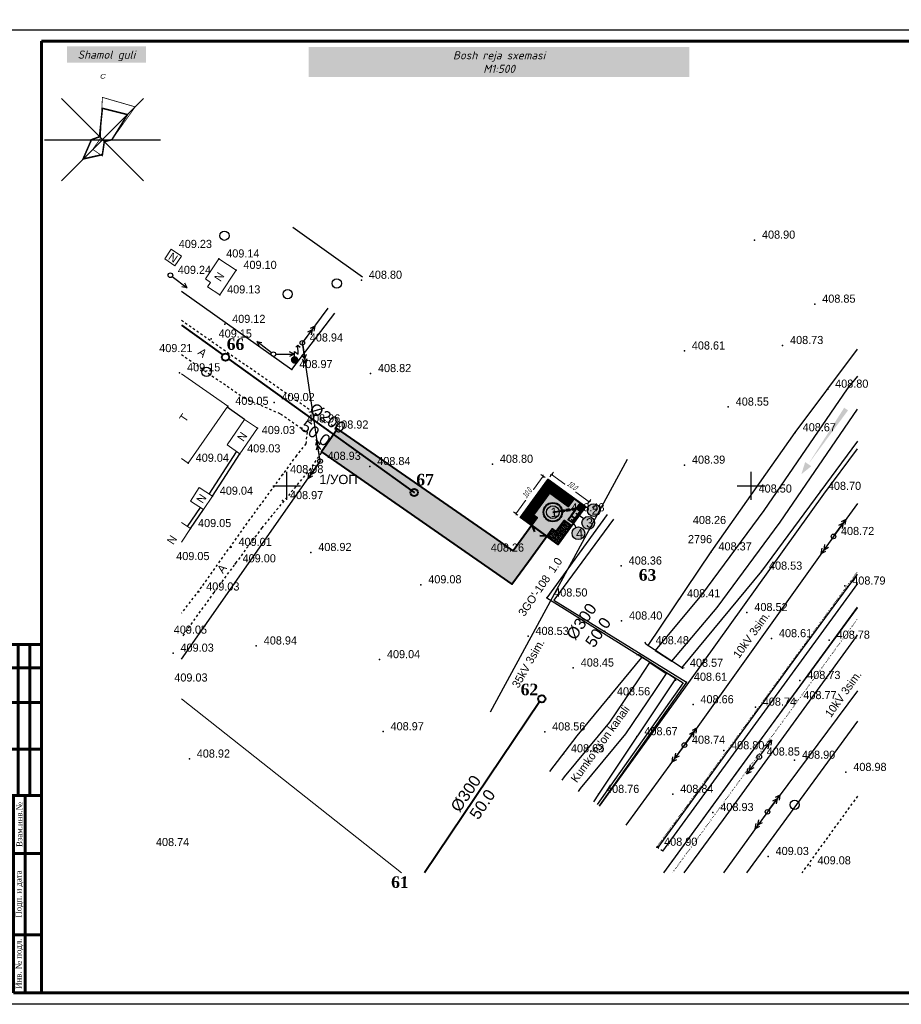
# Model space of a CAD drawing. Header units: inches. Extents: x -397 to 1532, y 9 to 603.
# Tile 20 of 29: x 34 to 414, y 9 to 434. Entities that reach past the tile are written whole.
import ezdxf
from ezdxf.enums import TextEntityAlignment as Align

# ---------------------------------------------------------------- set-up
doc = ezdxf.new("R2010")
doc.units = ezdxf.units.IN
doc.header["$MEASUREMENT"] = 0
for name, pattern in [('PUNKTIR_3', [3, 1, -1, 1]), ('STRIH_1', [3, 2, -1]), ('Контура низ откосов  Штриховая 0.1-0.5 - - - - - - -', [0.6, 0.1, -0.5])]:
    doc.linetypes.add(name, pattern=pattern)
for name, color, linetype in [('(001) Сетка', 92, 'Continuous'), ('(004) Точки рельефа', 7, 'Continuous'), ('(007) Здания', 7, 'Continuous'), ('(022) Возд. Линии', 7, 'Continuous'), ('(025) Дорога', 7, 'Continuous'), ('(027) Гидрография', 7, 'Continuous'), ('(029) Мосты', 7, 'Continuous'), ('(038) Деревья', 7, 'Continuous'), ('(040) Ограда', 7, 'Continuous'), ('_OTKOS_', 7, 'Continuous'), ('A_ROZA', 7, 'Continuous'), ('GIDRANT UCHUN AYLANA', 7, 'Continuous'), ('kcd_tx', 7, 'Continuous'), ('газопровод', 30, 'Continuous'), ('Гидрография', 5, 'Continuous'), ('кабель связи', 3, 'Continuous'), ('канализация', 22, 'Continuous'), ('Контуры', 7, 'Continuous'), ('ЛЭП', 7, 'Continuous'), ('ПГ', 7, 'Continuous'), ('Электрика', 7, 'Continuous')]:
    doc.layers.add(name, color=color, linetype=linetype)
doc.layers.add('.', color=7, linetype='Continuous', lineweight=15)
doc.styles.add('BM-431', font='txt')
doc.styles.add('D-431', font='txt')
doc.styles.add('D-432', font='txt')
doc.styles.add('ESKD1', font='arial.ttf', dxfattribs={"width": 0.5, "oblique": 15})
doc.styles.add('GOST_R', font='isocpeur.ttf', dxfattribs={"oblique": 15})
doc.styles.add('P-131', font='txt')
doc.styles.get("Standard").update_dxf_attribs({"font": 'arial.ttf'})
doc.styles.add('ГОСТ 250', font='times.ttf', dxfattribs={"height": 250})
doc.styles.add('СГЕНЕРИР_СТИЛЬ_1', font='arialbi.ttf')
doc.styles.add('СГЕНЕРИР_СТИЛЬ_2', font='arial.ttf')
doc.linetypes.add('ИК_Воздушка ------- --------', pattern='A,9,-0.6,["Z",Standard,S=1.2,R=70,X=0.6,Y=-0.65],-1', length=10.6)
doc.linetypes.add('ИК_КАБ_СВЯЗИ', pattern='A,4,["o",Standard,S=0.5,R=0,X=0,Y=-0.125],4,-2', length=10)
doc.linetypes.add('ОГРАДА_ГЛИН', pattern='A,4,["|",Standard,S=0.8,R=0,X=0,Y=-0.8],0.5,["|",Standard,S=0.8,R=0,X=0,Y=-0.8],3.5', length=8)
doc.linetypes.add('ОГРАДА_М_1М', pattern='A,2.5,["о",Standard,S=1,R=0,X=0,Y=-0.35],0.5,["0",Standard,S=0.5,R=0,X=-0.3,Y=-0.25],2.5', length=5.5)
doc.linetypes.add('ОТКОСЫ_НЕУКР', pattern='A,0.5,["|",Standard,S=1.2,R=0,X=0,Y=-1.2],1,["|",Standard,S=0.5,R=0,X=0,Y=-0.5],0.5', length=2)
doc.dimstyles.new('GENPLAN', dxfattribs={"dimtxt": 2.5, "dimasz": 0.8, "dimexe": 1.3, "dimexo": 1.5, "dimgap": 0.12, "dimtad": 1, "dimdec": 1, "dimlfac": 0.5, "dimzin": 0, "dimdsep": 46, "dimtxsty": 'ESKD1', "dimblk1": 'OBLIQUE', "dimblk2": 'OBLIQUE', "dimsah": 1, "dimcen": -2, "dimadec": 0, "dimazin": 0, "dimtfac": 0.75, "dimtdec": 1, "dimtix": 1, "dimtmove": 0, "dimatfit": 3, "dimfxl": 1, "dimtvp": 1.2, "dimtfill": 1, "dimlwd": 0, "dimlwe": 0, "dimarcsym": 0})

# ---------------------------------------------------------------- blocks, each defined once
blk = doc.blocks.new('Derevo')
blk.add_circle((0, 0), 0.5)
blk = doc.blocks.new('tb')
at = {"layer": 'ЛЭП', "linetype": 'Continuous'}
h = blk.add_hatch(color=256, dxfattribs=at)
edge = h.paths.add_edge_path()
edge.add_arc((-0.5, 0.5), 6.56, 0, 360)
for points in [[(-0.9, 7.1), (-0.9, 14.9), (5.4, 10.3), (5.2, 26)], [(1.7, 22.4), (5.2, 26), (8.8, 22.5)]]:
    blk.add_lwpolyline(points, dxfattribs=at)
blk = doc.blocks.new('sv')
at = {"layer": '(022) Возд. Линии'}
blk.add_circle((0, 0), 0.25, dxfattribs=at)
blk = doc.blocks.new('strela1')
at = {"layer": '(022) Возд. Линии'}
for p, q in [((-2, 0), (-1.5, 0.25)), ((0, 0), (-2, 0)), ((-2, 0), (-1.5, -0.25)), ((-1.5, 0), (-1, 0.25)), ((-1.5, 0), (-1, -0.25))]:
    blk.add_line(p, q, dxfattribs=at)
blk = doc.blocks.new('strela2')
at = {"layer": '(022) Возд. Линии'}
for p, q in [((0, 0), (2, 0)), ((1.5, 0), (1, 0.25)), ((1.5, 0), (1, -0.25)), ((2, 0), (1.5, 0.25)), ((2, 0), (1.5, -0.25))]:
    blk.add_line(p, q, dxfattribs=at)
blk = doc.blocks.new('*U15')
at = {"layer": '(022) Возд. Линии'}
for name, p, rotation in [('strela2', (0.15, 0.2), 53.97283266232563), ('strela1', (-0.15, -0.21), 54.4813364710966)]:
    blk.add_blockref(name, p, dxfattribs=dict(at, rotation=rotation))
blk = doc.blocks.new('*U16')
at = {"layer": '(022) Возд. Линии'}
for name, p, rotation in [('strela2', (0.15, 0.2), 53.79658993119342), ('strela1', (-0.15, -0.2), 53.98665504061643)]:
    blk.add_blockref(name, p, dxfattribs=dict(at, rotation=rotation))
blk = doc.blocks.new('*U17')
at = {"layer": '(022) Возд. Линии'}
for name, p, rotation in [('strela2', (0.15, 0.2), 54.48133809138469), ('strela1', (-0.15, -0.2), 53.92476149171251)]:
    blk.add_blockref(name, p, dxfattribs=dict(at, rotation=rotation))
blk = doc.blocks.new('*U20')
at = {"layer": '(022) Возд. Линии'}
for name, p, rotation in [('strela2', (-0.04, 0.25), 98.51263022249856), ('strela1', (-0.14, -0.21), 55.01654284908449)]:
    blk.add_blockref(name, p, dxfattribs=dict(at, rotation=rotation))
blk = doc.blocks.new('*U21')
at = {"layer": '(022) Возд. Линии'}
for name, p, rotation in [('strela2', (0.15, 0.2), 53.2184400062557), ('strela1', (0.04, -0.25), 98.51243309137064)]:
    blk.add_blockref(name, p, dxfattribs=dict(at, rotation=rotation))
blk = doc.blocks.new('SS')
at = {"layer": '(022) Возд. Линии'}
blk.add_circle((0, 0), 0.25, dxfattribs=at)
blk = doc.blocks.new('S2')
at = {"layer": '(022) Возд. Линии'}
for p, q in [((0, 0), (2, 0)), ((2, 0), (1.5, 0.25)), ((2, 0), (1.5, -0.25))]:
    blk.add_line(p, q, dxfattribs=at)
blk = doc.blocks.new('*U18')
at = {"layer": '(022) Возд. Линии', "rotation": 195.5140556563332}
blk.add_blockref('S2', (-0.24, -0.07), dxfattribs=at)
blk = doc.blocks.new('*U19')
at = {"layer": '(022) Возд. Линии', "rotation": 15.51405565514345}
blk.add_blockref('S2', (0.24, 0.07), dxfattribs=at)
blk = doc.blocks.new('*U14')
at = {"layer": '(022) Возд. Линии', "rotation": 232.9727290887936}
blk.add_blockref('S2', (-0.15, -0.2), dxfattribs=at)
blk = doc.blocks.new('Setka')
at = {"layer": '(001) Сетка'}
for p, q in [((0, 1.5), (0, -1.5)), ((-1.5, 0), (1.5, 0))]:
    blk.add_line(p, q, dxfattribs=at)
blk = doc.blocks.new('2223')
at = {"layer": '.', "lineweight": 40}
h = blk.add_hatch(color=256, dxfattribs=at)
h.dxf.hatch_style = 1
h.set_gradient(color1=(51, 51, 51), color2=(51, 51, 51), tint=1)
h.paths.add_polyline_path([(-7.64, -2.46), (-8.14, -3.46), (-7.14, -3.46)])
at = {"layer": 'ПГ', "lineweight": 40, "flags": 128}
for points in [[(-8.14, -2.46), (-7.14, -2.46), (-7.14, -3.46), (-8.14, -3.46), (-8.14, -2.46)], [(-8.14, -3.46), (-7.64, -2.46), (-7.14, -3.46)]]:
    blk.add_lwpolyline(points, dxfattribs=at)
blk = doc.blocks.new('*U26')
at = {"color": 7, "lineweight": 60, "ltscale": 25}
for p, q in [((-59400, 15500), (-57400, 15500)), ((-59400, 15500), (-59400, 9000)), ((-58900, 15500), (-58900, 9000)), ((-58400, 15500), (-58400, 9000)), ((-57900, 15500), (-57900, 9000)), ((-58900, 14500), (-57400, 14500)), ((-58900, 13000), (-57400, 13000)), ((-58900, 11000), (-57400, 11000)), ((-57400, 9000), (-59400, 9000)), ((-59400, 9000), (-57400, 9000)), ((-58600, 9000), (-58600, 500)), ((-58100, 9000), (-58100, 500)), ((-57400, 6500), (-58600, 6500)), ((-57400, 3000), (-58600, 3000)), ((-57400, 500), (-58600, 500))]:
    blk.add_line(p, q, dxfattribs=at)
at = {"color": 0, "ltscale": 25}
blk.add_lwpolyline([(-59400, 42000), (0, 42000), (0, 0), (-59400, 0)], close=True, dxfattribs=at)
at = {"color": 0, "lineweight": 60, "ltscale": 25}
blk.add_lwpolyline([(-57400, 41500), (-500, 41500), (-500, 500), (-57400, 500)], close=True, dxfattribs=at)
at = {"color": 0, "insert": (-2932, 396), "char_height": 250, "width": 4526.16, "attachment_point": 2, "style": 'ГОСТ 250'}
blk.add_mtext('Формат А2 (420х594)', dxfattribs=at)
at = {"layer": 'Электрика', "color": 7, "char_height": 250, "width": 2500, "attachment_point": 5, "rotation": 90, "style": 'ГОСТ 250'}
for s, insert in [('\\pi250;Согласовано', (-59158, 10117)), ('Взам.инв.№', (-58350, 7750)), ('Подп. и дата', (-58350, 4750)), ('Инв. № подл.', (-58350, 1750))]:
    blk.add_mtext(s, dxfattribs=dict(at, insert=insert))
blk = doc.blocks.new('_Oblique')
at = {"color": 0, "linetype": 'ByBlock', "lineweight": -2}
blk.add_line((-0.5, -0.5), (0.5, 0.5), dxfattribs=at)
blk = doc.blocks.new('*D43')
at = {"layer": 'Defpoints', "color": 0, "transparency": 16777216}
for p in [(261.66, 235.5), (279.41, 225.91), (277.82, 223.72)]:
    blk.add_point(p, dxfattribs=at)
at = {"layer": 'kcd_tx', "color": 0, "lineweight": 0, "transparency": 16777216}
for p, q in [((262.54, 236.71), (264.02, 238.74)), ((263.25, 237.69), (279.41, 225.91)), ((278.7, 224.93), (280.18, 226.96))]:
    blk.add_line(p, q, dxfattribs=at)
at = {"layer": 'kcd_tx', "color": 0, "lineweight": 0, "transparency": 16777216, "xscale": 0.8, "yscale": 0.8, "zscale": 0.8}
for p, rotation in [((263.25, 237.69), 143.9023442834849), ((279.41, 225.91), 323.9023442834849)]:
    blk.add_blockref('_Oblique', p, dxfattribs=dict(at, rotation=rotation))
at = {"layer": 'kcd_tx', "color": 0, "transparency": 16777216, "insert": (272.15, 232.93), "char_height": 2.5, "attachment_point": 5, "rotation": 323.9023, "style": 'ESKD1', "bg_fill": 3, "box_fill_scale": 1.25, "bg_fill_color": 256, "bg_fill_true_color": 13158600, "bg_fill_transparency": 0}
blk.add_mtext('10.0', dxfattribs=at)
blk = doc.blocks.new('*D44')
at = {"layer": 'Defpoints', "color": 0, "transparency": 16777216}
for p in [(261.66, 235.5), (247.91, 220.77), (249.87, 219.34)]:
    blk.add_point(p, dxfattribs=at)
at = {"layer": 'kcd_tx', "color": 0, "lineweight": 0, "transparency": 16777216}
for p, q in [((260.45, 236.39), (258.65, 237.7)), ((259.7, 236.93), (247.91, 220.77)), ((248.66, 220.23), (246.86, 221.54))]:
    blk.add_line(p, q, dxfattribs=at)
at = {"layer": 'kcd_tx', "color": 0, "lineweight": 0, "transparency": 16777216, "xscale": 0.8, "yscale": 0.8, "zscale": 0.8}
for p, rotation in [((259.7, 236.93), 53.90234427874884), ((247.91, 220.77), 233.9023442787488)]:
    blk.add_blockref('_Oblique', p, dxfattribs=dict(at, rotation=rotation))
at = {"layer": 'kcd_tx', "color": 0, "transparency": 16777216, "insert": (252.68, 229.67), "char_height": 2.5, "attachment_point": 5, "rotation": 53.9023, "style": 'ESKD1', "bg_fill": 3, "box_fill_scale": 1.25, "bg_fill_color": 256, "bg_fill_true_color": 13158600, "bg_fill_transparency": 0}
blk.add_mtext('10.0', dxfattribs=at)
blk = doc.blocks.new('GC_ROZA1')
at = {"color": 0, "linetype": 'Continuous'}
blk.add_lwpolyline([(0, -25, 0, 0, 0), (0, 22.5, 1, 0, 0), (0, 25, 0, 0, 0)], format="xyseb", dxfattribs=at)
for points in [[(-17.6777, 17.6777), (17.6777, -17.6777)], [(-17.6777, -17.6777), (17.6777, 17.6777)], [(-25, 0), (25, 0)]]:
    blk.add_lwpolyline(points, dxfattribs=at)
at = {"color": 0, "oblique": 14.994305, "width": 1.2}
blk.add_attdef('S', text='', height=2, dxfattribs=at).set_placement((0, 26.3158), align=Align.CENTER)

msp = doc.modelspace()

# ---------------------------------------------------------------- hatches: boundary and pattern name
at = {"layer": '.', "lineweight": 40}
h = msp.add_hatch(color=256, dxfattribs=at)
h.dxf.hatch_style = 1
h.set_gradient(color1=(214, 214, 214), color2=(214, 214, 214), tint=1)
h.paths.add_polyline_path([(171.12, 257.39), (164.21, 247.45), (246.16, 190.48), (253.29, 200.27), (261.19, 211.09), (254.72, 215.81), (246.72, 204.84), (238.82, 210.33)])
h = msp.add_hatch(dxfattribs=at)
h.set_pattern_fill('TRIANG', color=3, scale=0.06, angle=1.7704)
h.set_pattern_definition([(113.9023, (266.03457, 207.5588), (-0.5682666, 0.060707), [0.28575, -0.28575]), (173.9023, (266.03457, 207.5588), (-0.336707, -0.46178), [0.28575, -0.28575]), (53.9023, (265.75044, 207.58917), (-0.23156, 0.522487), [0.28575, -0.28575])])
h.paths.add_polyline_path([(262.48, 229.85), (270.57, 223.96), (272.97, 227.25), (261.66, 235.5), (249.87, 219.34), (254.72, 215.81), (257.03, 218.97), (255.41, 220.15)])
h = msp.add_hatch(color=256, dxfattribs=at)
h.dxf.hatch_style = 1
h.set_gradient(color1=(214, 214, 214), color2=(214, 214, 214), tint=1)
h.paths.add_polyline_path([(268.97, 217.84), (272.12, 215.39), (278.31, 223.35), (273.57, 227.03), (271.07, 223.81), (263.18, 229.95), (255.81, 220.47), (257.39, 219.25), (254.98, 216.15), (261.3, 211.24), (263.7, 214.34), (265.28, 213.11)])
h.paths.add_polyline_path([(260.23, 221.53, -1), (268.23, 221.53, -0.166751), (267.39, 219.07), (267.39, 219.07, -0.714166)], flags=16)
h.paths.add_polyline_path([(270.79, 218.13), (272.02, 219.71), (274.47, 222.86), (275.7, 224.44), (277.28, 223.22), (276.05, 221.64), (273.6, 218.48), (272.37, 216.9)], flags=16)
h.paths.add_polyline_path([(277.62, 223.96), (296.53, 223.96), (296.53, 229.21), (277.62, 229.21)], flags=9)
h = msp.add_hatch(color=256, dxfattribs=at)
h.dxf.hatch_style = 1
h.set_gradient(color1=(204, 102, 0), color2=(51, 51, 51), tint=1, name='INVSPHERICAL')
h.paths.add_polyline_path([(259.8, 221.46, 1), (267.8, 221.46, 1)])
at = {"layer": '.'}
h = msp.add_hatch(color=256, dxfattribs=at)
h.dxf.hatch_style = 1
h.set_gradient(color1=(255, 255, 255), tint=1)
edge = h.paths.add_edge_path()
edge.add_arc((281.42, 222.38), 2.74, 0, 360)
h = msp.add_hatch(color=256, dxfattribs=at)
h.dxf.hatch_style = 1
h.set_gradient(color1=(255, 255, 255), tint=1)
edge = h.paths.add_edge_path()
edge.add_arc((263.8, 221.46), 2.74, 0, 360)
at = {"layer": '.', "lineweight": 40}
h = msp.add_hatch(color=256, dxfattribs=at)
h.dxf.hatch_style = 1
h.set_gradient(color1=(204, 102, 0), color2=(51, 51, 51), tint=1, name='CYLINDER')
h.paths.add_polyline_path([(270.46, 218.27), (272.08, 217.09), (275.61, 221.94), (274, 223.12)])
h = msp.add_hatch(dxfattribs=at)
h.set_pattern_fill('CROSS', color=3, scale=0.06, angle=1.7704)
h.set_pattern_definition([(53.9023, (266.03457, 207.5588), (-0.083382, 0.532325), [0.1905, -0.5715]), (143.9023, (266.16765, 207.57966), (-0.532325, -0.083382), [0.1905, -0.5715])])
h.paths.add_polyline_path([(261.19, 211.09), (263.5, 214.26), (265.11, 213.08), (268.65, 217.93), (271.88, 215.57), (266.03, 207.56)])
at = {"layer": '.'}
h = msp.add_hatch(color=256, dxfattribs=at)
h.dxf.hatch_style = 1
h.set_gradient(color1=(255, 255, 255), tint=1)
edge = h.paths.add_edge_path()
edge.add_arc((279.06, 216.86), 2.74, 0, 360)
h = msp.add_hatch(color=256, dxfattribs=at)
h.dxf.hatch_style = 1
h.set_gradient(color1=(255, 255, 255), tint=1)
edge = h.paths.add_edge_path()
edge.add_arc((274.8, 212.39), 2.74, 0, 360)
at = {"layer": 'Гидрография', "linetype": 'Continuous'}
msp.add_hatch(color=7, dxfattribs=at).paths.add_polyline_path([(389.28, 266.45), (390.93, 265.32), (373.8, 242.14), (375.12, 241.24), (370.86, 237.86), (372.48, 243.05), (373.8, 242.14)])

# ---------------------------------------------------------------- linework, layer by layer
at = {"layer": '(004) Точки рельефа', "linetype": 'ByBlock', "lineweight": -2}
for p in [(350.68, 338.74, 817.81), (376.63, 311.15, 817.7), (362.77, 293.33, 817.46), (320.46, 290.97, 817.22), (382.19, 274.52, 817.61), (339.37, 266.8, 817.1), (368.21, 255.72, 817.35), (320.52, 241.77, 816.78), (349.22, 229.32, 816.99), (379.06, 230.48, 817.41), (268.12, 221.3, 816.95), (272.69, 222.88, 816.52), (384.7, 211.03, 817.43), (331.95, 204.4, 816.73), (293.27, 198.3, 816.73), (353.7, 196.1, 817.06), (389.56, 189.67, 817.57), (261.18, 184.53, 817), (318.41, 184.18, 816.83), (347.4, 178.26, 817.04), (293.44, 174.61, 816.8), (393.23, 169.84, 817.69), (253.13, 167.96, 817.06), (357.98, 167.01, 817.22), (382.83, 166.35, 817.56), (304.88, 163.96, 816.97), (272.62, 154.35, 816.9), (319.63, 154.25, 817.14), (370.15, 148.97, 817.45), (321.35, 148.22, 817.21), (288.2, 141.93, 817.11), (368.5, 140.31, 817.53), (324.18, 138.52, 817.33), (351.02, 137.48, 817.47), (260.29, 126.81, 817.13), (300.04, 124.74, 817.35), (320.5, 121.09, 817.49), (268.39, 117.38, 817.26), (337.39, 118.7, 817.6), (352.69, 116.01, 817.7), (367.92, 114.62, 817.8), (390.02, 109.36, 817.96), (283.52, 99.89, 817.52), (315.46, 99.94, 817.68), (332.74, 92.07, 817.85), (308.54, 77.12, 817.8), (356.55, 73.13, 818.06), (374.62, 69.1, 818.17)]:
    msp.add_point(p, dxfattribs=at)
at = {"layer": '(004) Точки рельефа'}
for p in [(119.93, 330.64, 818.28), (127.34, 325.71, 818.21), (181.34, 321.46, 817.6), (120.31, 315.15, 818.27), (122.48, 302.44, 818.25), (116.66, 296.12, 818.3), (155.91, 294.42, 817.88), (103.06, 281.56, 818.31), (151.41, 282.97, 817.94), (185.29, 281.24, 817.63), (143.72, 268.75, 818.04), (123.83, 267.11, 818.1), (136.53, 257.59, 818.05), (157.95, 255.87, 817.91), (166.84, 256.91, 817.84), (128.95, 246.63, 818.06), (106.77, 242.6, 818.08), (163.55, 243.43, 817.86), (237.78, 242.16, -0.28), (147.46, 237.69, 817.96), (184.96, 241.18, 817.67), (117.15, 228.4, 818.08), (147.38, 226.49, 817.94), (272.69, 222.88, 816.52), (107.78, 214.45, 818.09), (125.23, 206.33, 818.02), (159.58, 204.13, 817.83), (126.98, 199.26, 818), (111.3, 187.12, 818.06), (206.94, 190.21, 818.16), (136.09, 163.85, 817.88), (100.24, 160.75, 818.07), (189.15, 157.96, 818.09), (190.71, 126.88, -0.03), (107.24, 115.12, 817.85)]:
    msp.add_point(p, dxfattribs=at)
at = {"layer": '(007) Здания', "color": 252, "lineweight": 13}
for points in [[(99.47, 334.73), (96.67, 330.61), (101.06, 327.62), (103.86, 331.74)], [(119.93, 330.64), (114.16, 321.97), (116.37, 320.5), (115.11, 318.61), (120.31, 315.15), (127.34, 325.71)], [(136.53, 257.59), (128.95, 246.63), (123.48, 250.41), (131.06, 261.37)], [(117.15, 228.4), (113.31, 222.56), (107.7, 226.25), (111.54, 232.09)]]:
    msp.add_lwpolyline(points, close=True, dxfattribs=at)
for points in [[(103.86, 244.62), (106.77, 242.6), (123.83, 267.11), (103.86, 281.01)], [(103.86, 217.04), (107.78, 214.45), (103.86, 208.5)]]:
    msp.add_lwpolyline(points, dxfattribs=at)
at = {"layer": '(022) Возд. Линии', "color": 0, "linetype": 'Continuous'}
for points in [[(103.86, 158.14), (163.55, 243.43), (155.91, 294.42), (167.1, 309.38)], [(236.94, 135.42), (295.9, 244.36)], [(394.99, 225.18), (384.69, 211.02), (320.49, 121.08)], [(311.63, 65.97), (348.92, 117.27), (394.99, 180.2)], [(394.99, 144.45), (356.26, 92.32), (337.28, 65.97)], [(295.39, 86.62), (320.49, 121.08)]]:
    msp.add_lwpolyline(points, dxfattribs=at)
at = {"layer": '(022) Возд. Линии', "linetype": 'PUNKTIR_3'}
msp.add_lwpolyline([(308.7, 77.27), (311.94, 74.99)], dxfattribs=at)
at = {"layer": '(025) Дорога', "linetype": 'PUNKTIR_3'}
for points in [[(103.86, 304.14), (161.8, 263.87), (170.26, 257.99), (169.26, 256.29)], [(103.86, 289.4), (130.64, 270.78), (146.57, 263.79), (157.95, 255.87), (157.4, 250.96), (153.34, 245.85), (133.18, 218.33), (112.42, 189.22), (103.86, 177.98)], [(168.78, 255.47), (168.58, 255.13)], [(166.55, 251.66), (163.98, 247.03), (159.4, 240.22), (138.48, 214.74), (117.79, 186.89), (103.86, 167.51)], [(394.99, 99.04), (371.5, 66.64), (371.01, 65.97)]]:
    msp.add_lwpolyline(points, dxfattribs=at)
at = {"layer": '(029) Мосты', "linetype": 'Continuous', "lineweight": 30}
for points in [[(320.4, 154.41), (319.62, 154.25), (303.8, 164.61), (303.63, 165.39)], [(316.72, 148.79), (316.56, 149.57), (300.74, 159.93), (299.95, 159.77)]]:
    msp.add_lwpolyline(points, dxfattribs=at)
at = {"layer": '(038) Деревья', "linetype": 'Continuous'}
msp.add_lwpolyline([(151.88, 344.34), (181.8, 322.83)], dxfattribs=at)
at = {"layer": '(040) Ограда', "linetype": 'ОГРАДА_М_1М', "flags": 128}
msp.add_lwpolyline([(103.86, 316.73), (151.41, 282.97), (169.85, 307.15)], dxfattribs=at)
at = {"layer": '(040) Ограда', "linetype": 'ОГРАДА_ГЛИН', "flags": 128}
for points in [[(131.06, 261.37), (123.51, 266.66)], [(115.81, 229.27), (127.61, 247.5)], [(106.46, 215.35), (111.99, 223.46)]]:
    msp.add_lwpolyline(points, dxfattribs=at)
at = {"layer": '(040) Ограда', "flags": 128}
for points in [[(117.15, 228.4), (128.95, 246.63)], [(107.78, 214.45), (113.31, 222.56)]]:
    msp.add_lwpolyline(points, dxfattribs=at)
for points in [[(254.72, 215.81), (257.03, 218.97), (255.41, 220.15), (262.48, 229.85), (270.57, 223.96), (272.97, 227.25), (277.82, 223.72), (271.88, 215.57), (268.65, 217.93), (265.11, 213.08), (263.5, 214.26), (261.19, 211.09), (254.72, 215.81)], [(277.03, 218.69), (273.76, 220.88)], [(278.92, 223.49), (275.39, 223.34)], [(273.93, 214.52), (271.86, 218.49)]]:
    msp.add_lwpolyline(points)
at = {"color": 7, "lineweight": 40}
for centre in [(122.84, 288.23), (204.09, 229.92), (259.03, 141.03)]:
    msp.add_circle(centre, 1.56, dxfattribs=at)
for centre in [(281.42, 222.38), (263.8, 221.46), (279.06, 216.86), (274.8, 212.39)]:
    msp.add_circle(centre, 2.74)
at = {"layer": '_OTKOS_', "linetype": 'ОТКОСЫ_НЕУКР', "ltscale": 0.5, "flags": 128}
for points in [[(304.87, 163.95), (331.94, 204.39), (368.2, 255.72), (394.99, 291.73)], [(394.99, 252.08), (353.69, 196.09), (319.2, 154.43)], [(394.99, 190.74), (310.97, 75.37)], [(311.56, 65.97), (394.99, 180.55)], [(262.55, 109.7), (274.21, 125.04), (302.18, 158.8)], [(316.56, 149.57), (283.51, 99.88), (281.25, 96.56)]]:
    msp.add_lwpolyline(points, dxfattribs=at)
at = {"layer": 'A_ROZA', "color": 5, "linetype": 'Continuous', "const_width": 0.333}
msp.add_lwpolyline([(69.79, 400.21), (83.93, 396.12), (73.9, 381.98), (70.62, 381.14), (69.79, 374.92), (65.63, 377.82), (68.61, 381.98), (68.95, 382.81)], close=True, dxfattribs=at)
at = {"layer": 'A_ROZA', "color": 1, "linetype": 'Continuous', "const_width": 0.667}
msp.add_lwpolyline([(69.79, 395.51), (80.6, 392.79), (73.9, 381.98), (70.62, 381.14), (69.79, 375.51), (61.47, 373.66), (65.08, 381.98), (68.54, 383.22)], close=True, dxfattribs=at)
at = {"layer": 'GIDRANT UCHUN AYLANA', "color": 2, "lineweight": 13, "flags": 128}
msp.add_lwpolyline([(103.86, 140.98), (198.63, 65.97)], dxfattribs=at)
at = {"layer": 'газопровод', "linetype": 'ИК_Воздушка ------- --------'}
for points in [[(287.26, 220.4), (261.17, 184.53), (261.17, 184.53), (319.92, 147.93), (282.87, 95.42)], [(289.9, 218.48), (264.2, 183.59), (321.34, 148.21), (283.69, 94.85)]]:
    msp.add_lwpolyline(points, dxfattribs=at)
at = {"layer": 'Гидрография', "color": 3, "linetype": 'Continuous'}
for points in [[(394.99, 280.02), (390.53, 274.6), (354.7, 222.2), (327.87, 185.79), (307.94, 161.89), (315.08, 157.22), (334.63, 180.44), (361.73, 217.21), (394.99, 265.86)], [(267.87, 105.96), (268.86, 107.41), (288.39, 130.98), (300.68, 149.27), (305.61, 156.66), (312.64, 151.98), (307.7, 144.57), (295.16, 125.92), (275.61, 102.31), (274.78, 101.11)]]:
    msp.add_lwpolyline(points, dxfattribs=at)
at = {"layer": 'кабель связи', "linetype": 'ИК_КАБ_СВЯЗИ', "flags": 128}
for points in [[(283.85, 94.73), (316.94, 140.4), (380.54, 229.16), (394.99, 248.82)], [(309.12, 76.94), (367.33, 157.09), (394.99, 194.8)], [(320.4, 65.97), (337.29, 88.99), (394.53, 167.94), (394.99, 168.57)], [(394.99, 131.41), (347.15, 65.97)]]:
    msp.add_lwpolyline(points, dxfattribs=at)
at = {"layer": 'канализация', "lineweight": 40, "flags": 128}
for points in [[(103.86, 302.04), (121.65, 289.23)], [(124.18, 287.42), (204.09, 229.92), (204.09, 229.92)], [(258.12, 139.76), (208.53, 65.97)]]:
    msp.add_lwpolyline(points, dxfattribs=at)
at = {"layer": 'Контуры', "color": 0, "linetype": 'Контура низ откосов  Штриховая 0.1-0.5 - - - - - - -', "lineweight": 0}
for points in [[(308.53, 77.11), (394.99, 195.84)], [(315.27, 65.97), (394.99, 175.45)]]:
    msp.add_lwpolyline(points, dxfattribs=at)
at = {"layer": 'ПГ', "lineweight": 40}
for p, q in [((274.59, 226.08), (274.62, 226.13)), ((267.03, 219.11), (267.03, 219.11)), ((279.83, 172.08), (279.83, 172.08))]:
    msp.add_line(p, q, dxfattribs=at)
at = {"layer": 'ПГ', "lineweight": 40, "flags": 128}
for points in [[(272.97, 227.25), (270.57, 223.96), (262.48, 229.85), (255.41, 220.15), (257.03, 218.97), (246.72, 204.84), (238.82, 210.33), (171.12, 257.39), (164.21, 247.45), (246.16, 190.48), (253.29, 200.27), (263.5, 214.26), (265.11, 213.08), (268.65, 217.93), (271.88, 215.57)], [(249.87, 219.34), (261.66, 235.5), (277.82, 223.72), (266.03, 207.56), (249.87, 219.34)], [(271.64, 219.89), (273.26, 218.71), (275.61, 221.94)], [(261.19, 211.09), (263.5, 214.26), (265.11, 213.08), (268.65, 217.93), (271.88, 215.57), (266.03, 207.56), (261.19, 211.09)], [(271.64, 219.89), (273.26, 218.71), (272.08, 217.09), (270.46, 218.27), (271.64, 219.89)], [(254.72, 215.81), (255.91, 213.01)], [(261.19, 211.09), (258.19, 211.21)]]:
    msp.add_lwpolyline(points, dxfattribs=at)
at = {"layer": 'ПГ', "lineweight": 40}
for points in [[(261.66, 235.5), (277.82, 223.72), (266.03, 207.56), (249.87, 219.34)], [(274, 223.12), (271.64, 219.89), (271.64, 219.89), (274, 223.12)]]:
    msp.add_lwpolyline(points, close=True, dxfattribs=at)
at = {"layer": 'ПГ', "color": 242, "lineweight": 40, "flags": 128}
msp.add_lwpolyline([(263.8, 221.46), (274.46, 223.05)], dxfattribs=at)
at = {"layer": 'ПГ', "color": 5, "linetype": 'STRIH_1', "lineweight": 40, "ltscale": 0.8, "flags": 128}
for points in [[(267.21, 222.24), (274.41, 223.34)], [(267.37, 221.74), (274.57, 222.84)]]:
    msp.add_lwpolyline(points, dxfattribs=at)
at = {"layer": 'ПГ', "lineweight": 40, "flags": 128}
msp.add_lwpolyline([(272.18, 222.78), (272.18, 222.78)], close=True, dxfattribs=at)
at = {"layer": 'ПГ', "lineweight": 40}
msp.add_circle((263.8, 221.46), 4, dxfattribs=at)

# ---------------------------------------------------------------- block references
at = {"layer": '(001) Сетка', "xscale": 3.999999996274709, "yscale": 3.999999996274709, "zscale": 3.999999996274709}
for p in [(149.13, 232.8), (349.13, 232.8)]:
    msp.add_blockref('Setka', p, dxfattribs=at)
at = {"layer": '(022) Возд. Линии', "xscale": 4, "yscale": 4, "zscale": 4}
for name, p in [('SS', (99.08, 323.55)), ('*U21', (155.91, 294.42)), ('sv', (155.91, 294.42)), ('SS', (143.45, 289.55)), ('*U20', (163.55, 243.43)), ('sv', (163.55, 243.43)), ('*U15', (384.69, 211.02)), ('sv', (384.69, 211.02)), ('*U17', (320.49, 121.08)), ('*U16', (352.68, 116)), ('sv', (320.49, 121.08)), ('sv', (352.68, 116)), ('*U16', (356.26, 92.32)), ('sv', (356.26, 92.32))]:
    msp.add_blockref(name, p, dxfattribs=at)
at = {"layer": '(022) Возд. Линии', "xscale": 3.999999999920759, "yscale": 3.999999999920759, "zscale": 3.999999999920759, "rotation": 127.0272709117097}
for name, p in [('*U18', (99.08, 323.55)), ('*U19', (143.45, 289.55)), ('*U14', (143.45, 289.55))]:
    msp.add_blockref(name, p, dxfattribs=at)
at = {"layer": '(022) Возд. Линии', "linetype": 'Continuous', "xscale": 0.25, "yscale": 0.25, "zscale": 0.25}
msp.add_blockref('tb', (152.71, 286.94), dxfattribs=at)
at = {"layer": '(038) Деревья', "linetype": 'Continuous', "xscale": 4, "yscale": 4, "zscale": 4}
for p in [(122.34, 340.6), (170.75, 320.03), (149.59, 315.45), (114.63, 281.89), (367.96, 95.36)]:
    msp.add_blockref('Derevo', p, dxfattribs=at)
at = {"xscale": 0.01, "yscale": 0.01, "zscale": 0.01}
msp.add_blockref('*U26', (617.57, 9.38), dxfattribs=at)
at = {"layer": 'A_ROZA'}
ref = msp.add_blockref('GC_ROZA1', (69.79, 381.98), dxfattribs=at)
ref.add_attrib('S', 'С', dxfattribs={"layer": '0', "color": 0, "height": 2, "style": 'ESKD1', "oblique": 14.9943, "width": 1.2}).set_placement((69.79, 408.29), align=Align.CENTER)
at = {"layer": 'ПГ', "lineweight": 40, "xscale": 2, "yscale": 2, "zscale": 2, "rotation": 53.9023442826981}
msp.add_blockref('2223', (279.62, 239.17), dxfattribs=at)

# ---------------------------------------------------------------- texts
at = {"layer": '(004) Точки рельефа', "color": 251, "lineweight": 9, "style": 'D-431'}
msp.add_text('408.26', height=3.5, dxfattribs=at).set_placement((237.07, 204.45))
at = {"layer": '(004) Точки рельефа', "color": 251, "linetype": 'ByBlock', "lineweight": 9, "char_height": 3.5, "style": 'D-431'}
for s, insert, attachment_point in [('408.90', (353.88, 341.04, 817.81), 4), ('408.85', (379.83, 313.45, 817.7), 4), ('408.73', (365.97, 295.63, 817.46), 4), ('408.61', (323.66, 293.27, 817.22), 4), ('408.80', (385.39, 276.82, 817.61), 4), ('408.55', (342.57, 269.1, 817.1), 4), ('408.67', (371.41, 258.02, 817.35), 4), ('408.39', (323.72, 244.07, 816.78), 4), ('408.50', (352.42, 231.62, 816.99), 4), ('408.70', (382.26, 232.78, 817.41), 4), ('408.48', (271.74, 223.53, 816.95), 4), ('408.26', (324.11, 218.06, 816.52), 4), ('408.72', (387.9, 213.33, 817.43), 4), ('2796', (321.98, 211.59, 816.52), 1), ('408.37', (335.15, 206.7, 816.73), 4), ('408.36', (296.47, 200.6, 816.73), 4), ('408.53', (356.9, 198.4, 817.06), 4), ('408.79', (392.76, 191.97, 817.57), 4), ('408.50', (264.38, 186.83, 817), 4), ('408.41', (321.61, 186.48, 816.83), 4), ('408.52', (350.6, 180.56, 817.04), 4), ('408.40', (296.64, 176.91, 816.8), 4), ('408.53', (256.33, 170.26, 817.06), 4), ('408.61', (361.18, 169.31, 817.22), 4), ('408.78', (386.03, 168.65, 817.56), 4), ('408.48', (308.08, 166.26, 816.97), 4), ('408.45', (275.82, 156.65, 816.9), 4), ('408.57', (322.83, 156.55, 817.14), 4), ('408.61', (324.55, 150.52, 817.21), 4), ('408.73', (373.35, 151.27, 817.45), 4), ('408.56', (291.4, 144.23, 817.11), 4), ('408.77', (371.7, 142.61, 817.53), 4), ('408.66', (327.38, 140.82, 817.33), 4), ('408.74', (354.22, 139.78, 817.47), 4), ('408.56', (263.49, 129.11, 817.13), 4), ('408.67', (303.24, 127.04, 817.35), 4), ('408.74', (323.7, 123.39, 817.49), 4), ('408.80', (340.59, 121, 817.6), 4), ('408.63', (271.59, 119.68, 817.26), 4), ('408.85', (355.89, 118.31, 817.7), 4), ('408.90', (371.12, 116.92, 817.8), 4), ('408.98', (393.22, 111.66, 817.96), 4), ('408.76', (286.72, 102.19, 817.52), 4), ('408.84', (318.66, 102.24, 817.68), 4), ('408.93', (335.94, 94.37, 817.85), 4), ('408.90', (311.74, 79.42, 817.8), 4), ('409.03', (359.75, 75.43, 818.06), 4), ('409.08', (377.82, 71.4, 818.17), 4)]:
    msp.add_mtext(s, dxfattribs=dict(at, insert=insert, attachment_point=attachment_point))
at = {"layer": '(004) Точки рельефа', "color": 251, "lineweight": 9, "char_height": 3.5, "attachment_point": 4, "style": 'D-431'}
for s, insert in [('409.23', (102.67, 337.03, 818.47)), ('409.14', (123.13, 332.94, 818.28)), ('409.24', (102.28, 325.85, 818.47)), ('409.10', (130.54, 328.01, 818.21)), ('408.80', (184.54, 323.76, 817.6)), ('409.13', (123.51, 317.45, 818.27)), ('409.12', (125.68, 304.74, 818.25)), ('409.15', (119.86, 298.42, 818.3)), ('408.94', (159.11, 296.72, 817.88)), ('409.21', (94.27, 292.15, 818.42)), ('409.15', (106.26, 283.86, 818.31)), ('408.97', (154.61, 285.27, 817.94)), ('408.82', (188.49, 283.54, 817.63)), ('409.05', (127.03, 269.41, 818.1)), ('409.02', (146.92, 271.05, 818.04)), ('408.96', (157.92, 261.85, 817.91)), ('409.03', (138.43, 256.84, 818.05)), ('408.92', (170.04, 259.21, 817.84)), ('409.03', (132.15, 248.93, 818.06)), ('409.04', (109.97, 244.9, 818.08)), ('408.93', (166.75, 245.73, 817.86)), ('408.80', (240.98, 244.46, -0.28)), ('408.98', (150.66, 239.99, 817.96)), ('408.84', (188.16, 243.48, 817.67)), ('409.04', (120.35, 230.7, 818.08)), ('408.97', (150.58, 228.79, 817.94)), ('409.05', (110.98, 216.75, 818.09)), ('409.01', (128.43, 208.63, 818.02)), ('408.92', (162.78, 206.43, 817.83)), ('409.05', (101.59, 202.53, 818.11)), ('409.00', (130.18, 201.56, 818)), ('409.03', (114.5, 189.42, 818.06)), ('409.08', (210.14, 192.51, 818.16)), ('409.05', (100.53, 170.82, 818.1)), ('408.94', (139.29, 166.15, 817.88)), ('409.03', (103.44, 163.05, 818.07)), ('409.04', (192.35, 160.26, 818.09)), ('409.03', (100.77, 150.19, 818.06)), ('408.97', (193.91, 129.18, -0.03)), ('408.92', (110.44, 117.42, 817.85)), ('408.74', (92.86, 79.29, 817.49))]:
    msp.add_mtext(s, dxfattribs=dict(at, insert=insert))
at = {"layer": '(007) Здания', "color": 252, "linetype": 'Continuous', "lineweight": 13, "style": 'P-131'}
for s, rotation, p in [('N', 325.781, (100.26, 331.17)), ('N', 56.3714, (120.12, 322.9)), ('T', 55.1683, (104.92, 262.08)), ('N', 55.3225, (130.01, 254)), ('N', 56.6921, (112.42, 227.32)), ('N', 56.5577, (99.76, 209.54))]:
    msp.add_text(s, height=3.5, rotation=rotation, dxfattribs=at).set_placement(p, align=Align.MIDDLE_CENTER)
at = {"layer": '(022) Возд. Линии', "style": 'BM-431'}
for s, rotation, p in [('10kV 3sim.', 54.4827, (343.99, 158.16)), ('35kV 3sim.', 60.4341, (248.99, 145.35)), ('10kV 3sim.', 54.4827, (383.54, 132.72))]:
    msp.add_text(s, height=3.5, rotation=rotation, dxfattribs=at).set_placement(p)
at = {"layer": '(025) Дорога', "linetype": 'PUNKTIR_3', "style": 'BM-431'}
for rotation, p in [(321.1946, (110.56, 289.78)), (52.5334, (121.69, 194.81))]:
    msp.add_text('A', height=3.5, rotation=rotation, dxfattribs=at).set_placement(p)
at = {"layer": '(027) Гидрография', "color": 0, "style": 'D-432'}
msp.add_text("Kumko'rg'on kanali", height=3.5, rotation=54.1559, dxfattribs=at).set_placement((274.08, 104.63))
at = {"color": 0, "char_height": 3.5, "attachment_point": 5, "style": 'GOST_R', "bg_fill": 1, "box_fill_scale": 1.5, "bg_fill_color": 7, "bg_fill_true_color": 16777215, "bg_fill_transparency": 0}
for s, insert, width in [('Shamol guli', (71.56, 418.11), 30.6281), ('Bosh reja sxemasi\\PM1:500', (240.66, 415.43), 160.4317)]:
    msp.add_mtext(s, dxfattribs=dict(at, insert=insert, width=width))
at = {"color": 251, "lineweight": 100, "ltscale": 1.5, "true_color": 0x636466, "char_height": 5, "attachment_point": 1}
for s, width, gutter_width, insert, rotation, style in [('{\\fTimes New Roman|b1|i0|c0|p22;\\C1;66}', 21.369, 25, (123.37, 296.41, -828.2), 359.5615, 'СГЕНЕРИР_СТИЛЬ_1'), ('{\\C7;%%C200}', 25.463, 29.79, (161.37, 269.01), 324.2629, 'СГЕНЕРИР_СТИЛЬ_2'), ('{\\C7;50.0}', 25.463, 29.79, (157.56, 261.49), 324.2629, 'СГЕНЕРИР_СТИЛЬ_2'), ('{\\fTimes New Roman|b1|i0|c0|p22;\\C1;67}', 21.369, 25, (205.01, 238, -828.2), 359.5615, 'СГЕНЕРИР_СТИЛЬ_1'), ('{\\fTimes New Roman|b1|i0|c0|p22;\\C1;63}', 21.369, 25, (300.82, 196.94), 359.5615, 'СГЕНЕРИР_СТИЛЬ_1'), ('{\\C7;%%C300}', 25.463, 29.79, (269.23, 168.72), 55.7447, 'СГЕНЕРИР_СТИЛЬ_2'), ('{\\C7;50.0}', 25.463, 29.79, (277.37, 165.49), 55.7447, 'СГЕНЕРИР_СТИЛЬ_2'), ('{\\fTimes New Roman|b1|i0|c0|p22;\\C1;62}', 21.369, 25, (249.96, 147.57, -828.2), 359.5615, 'СГЕНЕРИР_СТИЛЬ_1'), ('{\\C7;%%C300}', 25.463, 29.79, (219.41, 94.58), 55.7447, 'СГЕНЕРИР_СТИЛЬ_2'), ('{\\C7;50.0}', 25.463, 29.79, (227.54, 91.36), 55.7447, 'СГЕНЕРИР_СТИЛЬ_2'), ('{\\fTimes New Roman|b1|i0|c0|p22;\\C1;61}', 21.369, 25, (194.19, 64.56, -828.2), 359.5615, 'СГЕНЕРИР_СТИЛЬ_1')]:
    msp.add_mtext_dynamic_manual_height_columns(s, width=width, gutter_width=gutter_width, heights=[0], dxfattribs=dict(at, insert=insert, rotation=rotation, style=style))
at = {"color": 1, "insert": (163.19, 237.56, -39883.73), "char_height": 4, "width": 20.1893, "attachment_point": 1}
msp.add_mtext('1/УОП', dxfattribs=at)
at = {"char_height": 4, "attachment_point": 1, "rotation": 1.7704}
for s, insert in [('1', (262.72, 223.39)), ('2', (280.34, 224.31)), ('3', (277.98, 218.79)), ('4', (273.72, 214.32))]:
    msp.add_mtext(s, dxfattribs=dict(at, insert=insert))
at = {"layer": 'газопровод', "color": 0, "style": 'BM-431'}
msp.add_text("3GO'-108  1.0", height=3.5, rotation=55.5035, dxfattribs=at).set_placement((251.53, 176.25))

# ---------------------------------------------------------------- next in the draw order: dimensions: what is measured, and where the dimension line sits
at = {"layer": 'kcd_tx'}
dim = msp.add_aligned_dim(p1=(261.66, 235.5), p2=(277.82, 223.72), distance=2.71, dimstyle='GENPLAN', dxfattribs=at)
dim.commit()
dim.dimension.update_dxf_attribs({"geometry": '*D43', "text_midpoint": (272.15, 232.93)})

# ---------------------------------------------------------------- next in the draw order: dimensions: what is measured, and where the dimension line sits
dim = msp.add_aligned_dim(p1=(261.66, 235.5), p2=(249.87, 219.34), distance=-2.43, dimstyle='GENPLAN', dxfattribs=at)
dim.commit()
dim.dimension.update_dxf_attribs({"geometry": '*D44', "text_midpoint": (252.68, 229.67)})

doc.saveas('drawing.dxf')
